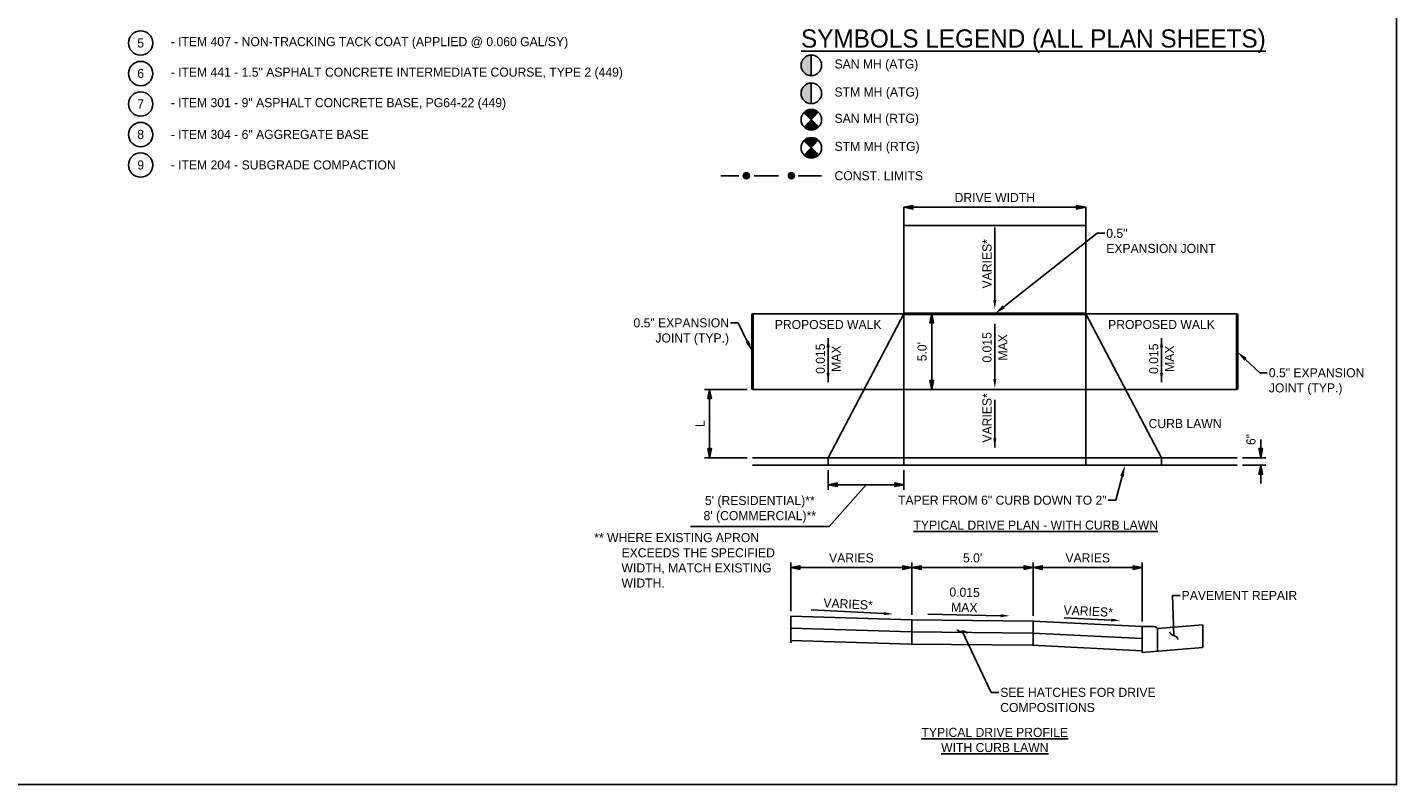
# Model space of a CAD drawing. Header units: feet. Extents: x 19045 to 19260, y 13883 to 14309.
# Tile 6 of 11: x 19080 to 19136, y 14174 to 14205. Entities that reach past the tile are written whole.
import ezdxf
from ezdxf import colors
from ezdxf.entities.mleader import LeaderData, LeaderLine
from ezdxf.math import Vec2, Vec3

# ---------------------------------------------------------------- set-up
doc = ezdxf.new("R2010")
doc.units = ezdxf.units.FT
doc.header["$MEASUREMENT"] = 0
for name, pattern in [('cl5', [25, 1.25, -1.25, 20, -1.25, 1.25]), ('constlimit', [0]), ('san', [0])]:
    doc.linetypes.add(name, pattern=pattern)
for name, color, linetype in [('CM_P_Sidewalk', 254, 'Continuous'), ('DR_P_Storm_Sewer', 1, 'Continuous'), ('PV_P_EOP', 7, 'Continuous'), ('PV_P_Text', 10, 'Continuous'), ('PV_X_Text', 7, 'Continuous'), ('RW_P_Const_Limits', 120, 'constlimit'), ('RW_X_CL_5', 6, 'cl5'), ('UT_P_Sanitary', 95, 'san')]:
    doc.layers.add(name, color=color, linetype=linetype)
doc.styles.add('Slanted-Normal', font='font31.shx', dxfattribs={"height": 0.125})
doc.styles.get("Standard").update_dxf_attribs({"font": 'font31.shx'})
doc.dimstyles.new('Dec-1  Slanted', dxfattribs={"dimtxt": 0.125, "dimasz": 0.125, "dimexe": 0.07, "dimexo": 0.07, "dimgap": 0.07, "dimtad": 1, "dimdec": 1, "dimzin": 3, "dimdsep": 46, "dimtxsty": 'Slanted-Normal', "dimblk": 'Dim1', "dimcen": 0, "dimclrd": 95, "dimclre": 95, "dimclrt": 7, "dimadec": 1, "dimazin": 3, "dimtfac": 1, "dimtdec": 1, "dimtix": 1, "dimtofl": 0, "dimtmove": 1, "dimatfit": 3, "dimldrblk": 'Dim1', "dimfxl": 1, "dimtolj": 1, "dimtzin": 0, "dimlwd": -1, "dimlwe": -1, "dimarcsym": 0})

# ---------------------------------------------------------------- blocks, each defined once
blk = doc.blocks.new('_Integral')
at = {"color": 0, "linetype": 'ByBlock', "lineweight": -2}
for centre, start, end in [((0.44, -0.09), 102, 168), ((-0.44, 0.09), 282, 348)]:
    blk.add_arc(centre, 0.454, start, end, dxfattribs=at)
blk = doc.blocks.new('Dim1')
h = blk.add_hatch(color=4)
h.dxf.hatch_style = 1
h.paths.add_polyline_path([(0, 0), (-1, -0.2), (-1, 0.2)])
at = {"color": 4}
blk.add_lwpolyline([(0, 0), (-1, -0.2), (-1, 0.2), (0, 0)], dxfattribs=at)
blk = doc.blocks.new('*D916')
at = {"layer": 'Defpoints', "color": 0, "transparency": 16777216}
for p in [(19116.266, 14182.807), (19111.266, 14180.801), (19116.266, 14180.651)]:
    blk.add_point(p, dxfattribs=at)
at = {"layer": 'PV_X_Text', "color": 95, "linetype": 'Continuous', "transparency": 16777216}
for p, q in [((19111.266, 14181.011), (19111.266, 14183.017)), ((19111.641, 14182.807), (19115.891, 14182.807)), ((19116.266, 14180.861), (19116.266, 14183.017))]:
    blk.add_line(p, q, dxfattribs=at)
at = {"layer": 'PV_X_Text', "color": 95, "transparency": 16777216, "xscale": 0.375, "yscale": 0.375, "zscale": 0.375, "rotation": 180}
blk.add_blockref('Dim1', (19111.266, 14182.807), dxfattribs=at)
at = {"layer": 'PV_X_Text', "color": 95, "transparency": 16777216, "xscale": 0.375, "yscale": 0.375, "zscale": 0.375}
blk.add_blockref('Dim1', (19116.266, 14182.807), dxfattribs=at)
at = {"layer": 'PV_X_Text', "color": 7, "transparency": 16777216, "insert": (19113.766, 14183.205), "char_height": 0.375, "attachment_point": 5, "style": 'Slanted-Normal'}
blk.add_mtext('\\A1;VARIES', dxfattribs=at)
blk = doc.blocks.new('*D917')
at = {"layer": 'Defpoints', "color": 0, "transparency": 16777216}
for p in [(19121.266, 14182.807), (19116.266, 14180.651), (19121.266, 14180.601)]:
    blk.add_point(p, dxfattribs=at)
at = {"layer": 'PV_X_Text', "color": 95, "linetype": 'Continuous', "transparency": 16777216}
for p, q in [((19116.266, 14180.861), (19116.266, 14183.017)), ((19116.641, 14182.807), (19120.891, 14182.807)), ((19121.266, 14180.811), (19121.266, 14183.017))]:
    blk.add_line(p, q, dxfattribs=at)
at = {"layer": 'PV_X_Text', "color": 95, "transparency": 16777216, "xscale": 0.375, "yscale": 0.375, "zscale": 0.375, "rotation": 180}
blk.add_blockref('Dim1', (19116.266, 14182.807), dxfattribs=at)
at = {"layer": 'PV_X_Text', "color": 95, "transparency": 16777216, "xscale": 0.375, "yscale": 0.375, "zscale": 0.375}
blk.add_blockref('Dim1', (19121.266, 14182.807), dxfattribs=at)
at = {"layer": 'PV_X_Text', "color": 7, "transparency": 16777216, "insert": (19118.766, 14183.205), "char_height": 0.375, "attachment_point": 5, "style": 'Slanted-Normal'}
blk.add_mtext("\\A1;5.0'", dxfattribs=at)
blk = doc.blocks.new('*D918')
at = {"layer": 'Defpoints', "color": 0, "transparency": 16777216}
for p in [(19125.766, 14182.807), (19121.266, 14180.601), (19125.766, 14180.376)]:
    blk.add_point(p, dxfattribs=at)
at = {"layer": 'PV_X_Text', "color": 95, "linetype": 'Continuous', "transparency": 16777216}
for p, q in [((19121.266, 14180.811), (19121.266, 14183.017)), ((19121.641, 14182.807), (19125.391, 14182.807)), ((19125.766, 14180.586), (19125.766, 14183.017))]:
    blk.add_line(p, q, dxfattribs=at)
at = {"layer": 'PV_X_Text', "color": 95, "transparency": 16777216, "xscale": 0.375, "yscale": 0.375, "zscale": 0.375, "rotation": 180}
blk.add_blockref('Dim1', (19121.266, 14182.807), dxfattribs=at)
at = {"layer": 'PV_X_Text', "color": 95, "transparency": 16777216, "xscale": 0.375, "yscale": 0.375, "zscale": 0.375}
blk.add_blockref('Dim1', (19125.766, 14182.807), dxfattribs=at)
at = {"layer": 'PV_X_Text', "color": 7, "transparency": 16777216, "insert": (19123.516, 14183.205), "char_height": 0.375, "attachment_point": 5, "style": 'Slanted-Normal'}
blk.add_mtext('\\A1;VARIES', dxfattribs=at)
blk = doc.blocks.new('*D919')
at = {"layer": 'Defpoints', "color": 0, "transparency": 16777216}
for p in [(19115.932, 14197.681), (19123.432, 14197.681), (19123.432, 14197.681)]:
    blk.add_point(p, dxfattribs=at)
at = {"layer": 'PV_X_Text', "color": 95, "linetype": 'Continuous', "transparency": 16777216}
blk.add_line((19116.307, 14197.681), (19123.057, 14197.681), dxfattribs=at)
at = {"layer": 'PV_X_Text', "color": 95, "transparency": 16777216, "xscale": 0.375, "yscale": 0.375, "zscale": 0.375, "rotation": 180}
blk.add_blockref('Dim1', (19115.932, 14197.681), dxfattribs=at)
at = {"layer": 'PV_X_Text', "color": 95, "transparency": 16777216, "xscale": 0.375, "yscale": 0.375, "zscale": 0.375}
blk.add_blockref('Dim1', (19123.432, 14197.681), dxfattribs=at)
at = {"layer": 'PV_X_Text', "color": 7, "transparency": 16777216, "insert": (19119.682, 14198.079), "char_height": 0.375, "attachment_point": 5, "style": 'Slanted-Normal'}
blk.add_mtext('\\A1;DRIVE WIDTH', dxfattribs=at)
blk = doc.blocks.new('*D920')
at = {"layer": 'Defpoints', "color": 0, "transparency": 16777216}
for p in [(19115.932, 14193.282), (19115.932, 14190.157), (19117.081, 14190.157)]:
    blk.add_point(p, dxfattribs=at)
at = {"layer": 'PV_X_Text', "color": 95, "linetype": 'Continuous', "transparency": 16777216}
for p, q in [((19116.142, 14193.282), (19117.291, 14193.282)), ((19117.081, 14192.907), (19117.081, 14190.532)), ((19116.142, 14190.157), (19117.291, 14190.157))]:
    blk.add_line(p, q, dxfattribs=at)
at = {"layer": 'PV_X_Text', "color": 95, "transparency": 16777216, "xscale": 0.375, "yscale": 0.375, "zscale": 0.375}
for p, rotation in [((19117.081, 14193.282), 90), ((19117.081, 14190.157), 270)]:
    blk.add_blockref('Dim1', p, dxfattribs=dict(at, rotation=rotation))
at = {"layer": 'PV_X_Text', "color": 7, "transparency": 16777216, "insert": (19116.683, 14191.719), "char_height": 0.375, "attachment_point": 5, "rotation": 90, "style": 'Slanted-Normal'}
blk.add_mtext("\\A1;5.0'", dxfattribs=at)
blk = doc.blocks.new('*D921')
at = {"layer": 'Defpoints', "color": 0, "transparency": 16777216}
for p in [(19109.682, 14190.157), (19107.921, 14187.344), (19109.682, 14187.344)]:
    blk.add_point(p, dxfattribs=at)
at = {"layer": 'PV_X_Text', "color": 95, "linetype": 'Continuous', "transparency": 16777216}
for p, q in [((19109.472, 14190.157), (19107.711, 14190.157)), ((19107.921, 14189.782), (19107.921, 14187.719)), ((19109.472, 14187.344), (19107.711, 14187.344))]:
    blk.add_line(p, q, dxfattribs=at)
at = {"layer": 'PV_X_Text', "color": 95, "transparency": 16777216, "xscale": 0.375, "yscale": 0.375, "zscale": 0.375}
for p, rotation in [((19107.921, 14190.157), 90), ((19107.921, 14187.344), 270)]:
    blk.add_blockref('Dim1', p, dxfattribs=dict(at, rotation=rotation))
at = {"layer": 'PV_X_Text', "color": 7, "transparency": 16777216, "insert": (19107.524, 14188.75), "char_height": 0.375, "attachment_point": 5, "rotation": 90, "style": 'Slanted-Normal'}
blk.add_mtext('\\A1;L', dxfattribs=at)
blk = doc.blocks.new('*D922')
at = {"layer": 'Defpoints', "color": 0, "transparency": 16777216}
for p in [(19129.682, 14187.344), (19129.682, 14187.032), (19130.648, 14187.032)]:
    blk.add_point(p, dxfattribs=at)
at = {"layer": 'PV_X_Text', "color": 95, "linetype": 'Continuous', "transparency": 16777216}
for p, q in [((19130.648, 14187.719), (19130.648, 14188.094)), ((19129.892, 14187.344), (19130.858, 14187.344)), ((19129.892, 14187.032), (19130.858, 14187.032)), ((19130.648, 14186.657), (19130.648, 14186.282))]:
    blk.add_line(p, q, dxfattribs=at)
at = {"layer": 'PV_X_Text', "color": 95, "transparency": 16777216, "xscale": 0.375, "yscale": 0.375, "zscale": 0.375}
for p, rotation in [((19130.648, 14187.344), 270), ((19130.648, 14187.032), 90)]:
    blk.add_blockref('Dim1', p, dxfattribs=dict(at, rotation=rotation))
at = {"layer": 'PV_X_Text', "color": 7, "transparency": 16777216, "insert": (19130.25, 14188.094), "char_height": 0.375, "attachment_point": 5, "rotation": 90, "style": 'Slanted-Normal'}
blk.add_mtext('\\A1;6"', dxfattribs=at)
blk = doc.blocks.new('*D923')
at = {"layer": 'Defpoints', "color": 0, "transparency": 16777216}
for p in [(19112.807, 14187.032), (19115.932, 14187.032), (19112.807, 14186.228)]:
    blk.add_point(p, dxfattribs=at)
at = {"layer": 'PV_X_Text', "color": 95, "linetype": 'Continuous', "transparency": 16777216}
for p, q in [((19112.807, 14186.822), (19112.807, 14186.018)), ((19115.932, 14186.822), (19115.932, 14186.018)), ((19114.37, 14186.228), (19112.85, 14184.498)), ((19115.557, 14186.228), (19113.182, 14186.228)), ((19112.85, 14184.498), (19107.129, 14184.498))]:
    blk.add_line(p, q, dxfattribs=at)
at = {"layer": 'PV_X_Text', "color": 95, "transparency": 16777216, "xscale": 0.375, "yscale": 0.375, "zscale": 0.375, "rotation": 180}
blk.add_blockref('Dim1', (19112.807, 14186.228), dxfattribs=at)
at = {"layer": 'PV_X_Text', "color": 95, "transparency": 16777216, "xscale": 0.375, "yscale": 0.375, "zscale": 0.375}
blk.add_blockref('Dim1', (19115.932, 14186.228), dxfattribs=at)
at = {"layer": 'PV_X_Text', "color": 7, "transparency": 16777216, "insert": (19109.99, 14185.208), "char_height": 0.375, "attachment_point": 5, "style": 'Slanted-Normal'}
blk.add_mtext("\\A1;5' (RESIDENTIAL)**\\P8' (COMMERCIAL)**", dxfattribs=at)

msp = doc.modelspace()

# ---------------------------------------------------------------- hatches: boundary and pattern name
at = {"layer": 'DR_P_Storm_Sewer'}
h = msp.add_hatch(color=1, dxfattribs=at)
h.dxf.hatch_style = 1
h.paths.add_polyline_path([(19112.113, 14202.805, 0.414214), (19111.689, 14202.381, 0.414214), (19112.113, 14201.957)])
h = msp.add_hatch(color=1, dxfattribs=at)
h.dxf.hatch_style = 1
edge = h.paths.add_edge_path()
edge.add_arc((19112.113, 14200.136), 0.424, 47.0331, 137.0331)
edge.add_line((19111.802, 14200.425), (19112.113, 14200.136))
edge.add_line((19112.113, 14200.136), (19112.402, 14200.446))
h = msp.add_hatch(color=1, dxfattribs=at)
h.dxf.hatch_style = 1
edge = h.paths.add_edge_path()
edge.add_line((19112.423, 14199.847), (19112.113, 14200.136))
edge.add_line((19112.113, 14200.136), (19111.824, 14199.826))
edge.add_arc((19112.113, 14200.136), 0.424, 227.0331, 317.0331)
at = {"layer": 'PV_P_Text'}
h = msp.add_hatch(color=256, dxfattribs=at)
h.dxf.hatch_style = 1
edge = h.paths.add_edge_path()
edge.add_arc((19109.434, 14198.979), 0.125, 0, 360)
h = msp.add_hatch(color=256, dxfattribs=at)
h.dxf.hatch_style = 1
edge = h.paths.add_edge_path()
edge.add_arc((19111.292, 14198.979), 0.125, 0, 360)
at = {"layer": 'UT_P_Sanitary'}
h = msp.add_hatch(color=3, dxfattribs=at)
h.dxf.hatch_style = 1
h.paths.add_polyline_path([(19112.113, 14203.962, 0.414214), (19111.689, 14203.538, 0.414214), (19112.113, 14203.114)])
h = msp.add_hatch(color=3, dxfattribs=at)
h.dxf.hatch_style = 1
edge = h.paths.add_edge_path()
edge.add_arc((19112.113, 14201.293), 0.424, 47.0331, 137.0331)
edge.add_line((19111.802, 14201.582), (19112.113, 14201.293))
edge.add_line((19112.113, 14201.293), (19112.402, 14201.603))
h = msp.add_hatch(color=3, dxfattribs=at)
h.dxf.hatch_style = 1
edge = h.paths.add_edge_path()
edge.add_line((19112.423, 14201.004), (19112.113, 14201.293))
edge.add_line((19112.113, 14201.293), (19111.824, 14200.983))
edge.add_arc((19112.113, 14201.293), 0.424, 227.0331, 317.0331)

# ---------------------------------------------------------------- linework, layer by layer
at = {"layer": 'CM_P_Sidewalk', "flags": 128}
for points in [[(19112.113, 14203.962), (19112.113, 14203.114)], [(19112.113, 14202.805), (19112.113, 14201.957)], [(19112.402, 14201.603), (19111.824, 14200.983)], [(19112.113, 14201.717), (19112.113, 14200.869)], [(19112.402, 14200.446), (19111.824, 14199.826)]]:
    msp.add_lwpolyline(points, dxfattribs=at)
at = {"layer": 'CM_P_Sidewalk'}
for points in [[(19112.423, 14201.004), (19111.802, 14201.582)], [(19112.423, 14199.847), (19111.802, 14200.425)]]:
    msp.add_lwpolyline(points, dxfattribs=at)
for centre in [(19112.113, 14203.538), (19112.113, 14202.381), (19112.113, 14201.293), (19112.113, 14200.136)]:
    msp.add_circle(centre, 0.424, dxfattribs=at)
at = {"layer": 'PV_P_EOP'}
for points in [[(19115.932, 14197.681), (19115.932, 14187.032)], [(19123.432, 14197.681), (19123.432, 14187.032)], [(19115.932, 14196.925), (19123.432, 14196.925)], [(19115.932, 14193.282), (19109.682, 14193.282)], [(19115.932, 14193.282), (19112.807, 14187.344), (19112.807, 14187.032)], [(19123.432, 14193.282), (19126.557, 14187.344), (19126.557, 14187.032)], [(19123.432, 14193.282), (19129.682, 14193.282)], [(19109.682, 14190.157), (19129.682, 14190.157)], [(19109.682, 14187.344), (19129.682, 14187.344)], [(19109.682, 14187.032), (19129.682, 14187.032)], [(19111.266, 14179.701), (19111.266, 14180.801)], [(19111.266, 14180.801), (19116.266, 14180.651), (19121.266, 14180.601), (19125.766, 14180.376)], [(19116.266, 14180.651), (19116.266, 14179.651)], [(19121.266, 14179.6), (19121.266, 14180.601)], [(19111.266, 14180.301), (19116.247, 14180.152), (19121.243, 14180.102), (19125.766, 14179.876)], [(19125.766, 14180.376), (19125.766, 14179.303)], [(19126.391, 14180.294), (19128.266, 14180.444)], [(19126.391, 14180.294), (19126.391, 14179.353)], [(19128.266, 14180.444), (19128.266, 14179.503)], [(19111.266, 14179.8), (19116.228, 14179.652), (19121.221, 14179.602), (19125.766, 14179.375)], [(19125.766, 14179.303), (19128.266, 14179.503)]]:
    msp.add_lwpolyline(points, dxfattribs=at)
at = {"layer": 'PV_P_EOP', "const_width": 0.125}
for points in [[(19109.682, 14193.282), (19109.682, 14190.157)], [(19115.932, 14193.282), (19123.432, 14193.282)], [(19129.682, 14193.282), (19129.682, 14190.157)]]:
    msp.add_lwpolyline(points, dxfattribs=at)
at = {"layer": 'PV_P_EOP'}
msp.add_lwpolyline([(19126.391, 14180.294, 0.188257), (19126.179, 14180.376), (19125.766, 14180.376)], format="xyb", dxfattribs=at)
at = {"layer": 'PV_P_Text'}
for centre, radius in [((19084.453, 14204.458), 0.502), ((19084.453, 14203.199), 0.502), ((19084.453, 14201.94), 0.502), ((19084.453, 14200.68), 0.502), ((19084.453, 14199.421), 0.502), ((19109.434, 14198.979), 0.125), ((19111.292, 14198.979), 0.125)]:
    msp.add_circle(centre, radius, dxfattribs=at)
at = {"layer": 'PV_X_Text', "linetype": 'ByBlock', "lineweight": -2}
for points in [[(19119.682, 14196.851), (19119.682, 14193.85)], [(19119.682, 14192.862), (19119.682, 14190.589)], [(19112.807, 14192.275), (19112.807, 14190.467)], [(19126.557, 14192.275), (19126.557, 14190.467)], [(19112.112, 14181.058), (19115.11, 14180.908)], [(19116.92, 14180.881), (19119.92, 14180.821)], [(19122.549, 14180.737), (19124.482, 14180.641)]]:
    msp.add_lwpolyline(points, dxfattribs=at)
at = {"layer": 'PV_X_Text'}
msp.add_lwpolyline([(19119.682, 14189.732), (19119.682, 14187.769)], dxfattribs=at)
for points in [[(19119.62, 14193.85), (19119.682, 14193.475), (19119.745, 14193.85)], [(19112.745, 14191.9), (19112.807, 14192.275), (19112.87, 14191.9)], [(19126.495, 14191.9), (19126.557, 14192.275), (19126.62, 14191.9)], [(19112.745, 14190.842), (19112.807, 14190.467), (19112.87, 14190.842)], [(19126.495, 14190.842), (19126.557, 14190.467), (19126.62, 14190.842)], [(19119.62, 14190.589), (19119.682, 14190.214), (19119.745, 14190.589)], [(19119.62, 14188.144), (19119.682, 14187.769), (19119.745, 14188.144)], [(19115.113, 14180.971), (19115.484, 14180.889), (19115.107, 14180.846)], [(19119.921, 14180.884), (19120.295, 14180.814), (19119.919, 14180.759)], [(19124.485, 14180.703), (19124.857, 14180.622), (19124.479, 14180.578)]]:
    msp.add_solid(points, dxfattribs=at)
at = {"layer": 'RW_P_Const_Limits', "linetype": 'constlimit', "flags": 128}
for points in [[(19108.377, 14198.979), (19109.123, 14198.979)], [(19109.755, 14198.979), (19110.766, 14198.979)], [(19111.568, 14198.979), (19112.537, 14198.979)]]:
    msp.add_lwpolyline(points, dxfattribs=at)
at = {"layer": 'RW_X_CL_5', "linetype": 'ByBlock'}
msp.add_lwpolyline([(19045.13, 14236.098), (19045.13, 14173.848), (19136.254, 14173.848), (19136.254, 14236.098)], close=True, dxfattribs=at)

# ---------------------------------------------------------------- texts
at = {"layer": 'CM_P_Sidewalk', "char_height": 0.375, "attachment_point": 4}
for s, width, insert in [('SAN MH (ATG)', 13.5491, (19113.071, 14203.538)), ('STM MH (ATG)', 13.5491, (19113.071, 14202.381)), ('SAN MH (RTG)', 13.5491, (19113.071, 14201.293)), ('STM MH (RTG)', 13.5491, (19113.071, 14200.136)), ('CONST. LIMITS', 13.5491, (19113.071, 14198.979)), ('\\pxt3;** WHERE EXISTING APRON ^I^IEXCEEDS THE SPECIFIED ^I^IWIDTH, MATCH EXISTING ^I^IWIDTH.', 9.32586, (19103.161, 14183.107))]:
    msp.add_mtext_dynamic_manual_height_columns(s, width=width, gutter_width=42, heights=[0], dxfattribs=dict(at, insert=insert))
at = {"layer": 'PV_P_EOP', "char_height": 0.375, "width": 29.24884, "attachment_point": 5, "style": 'Slanted-Normal'}
for s, insert in [('{\\LTYPICAL DRIVE PLAN - WITH CURB LAWN}', (19121.369, 14184.559)), ('{\\LTYPICAL DRIVE PROFILE\\PWITH CURB LAWN}', (19119.682, 14175.69))]:
    msp.add_mtext(s, dxfattribs=dict(at, insert=insert))
at = {"layer": 'PV_P_Text', "style": 'Slanted-Normal'}
for s, width, gutter_width, insert, char_height, attachment_point in [('{\\LSYMBOLS LEGEND (ALL PLAN SHEETS)}', 20.77058, 42, (19111.689, 14204.534), 0.74984, 4), ('5', 32.48137, 50.942, (19084.453, 14204.46), 0.375, 5), ('\\pxi-3,l4,t4;- ITEM 407 - NON-TRACKING TACK COAT (APPLIED @ 0.060 GAL/SY)', 32.48137, 50.942, (19085.316, 14204.46), 0.375, 4), ('6', 32.48137, 50.942, (19084.453, 14203.201), 0.375, 5), ('\\pxi-3,l4,t4;- ITEM 441 - 1.5" ASPHALT CONCRETE INTERMEDIATE COURSE, TYPE 2 (449)', 32.48137, 50.942, (19085.316, 14203.201), 0.375, 4), ('7', 32.48137, 50.942, (19084.453, 14201.942), 0.375, 5), ('\\pxi-3,l4,t4;- ITEM 301 - 9" ASPHALT CONCRETE BASE, PG64-22 (449)', 32.48137, 50.942, (19085.316, 14201.942), 0.375, 4), ('8', 32.48137, 50.942, (19084.453, 14200.683), 0.375, 5), ('\\pxi-3,l4,t4;- ITEM 304 - 6" AGGREGATE BASE', 32.48137, 50.942, (19085.316, 14200.683), 0.375, 4), ('9', 32.48137, 50.942, (19084.453, 14199.424), 0.375, 5), ('\\pxi-3,l4,t4;- ITEM 204 - SUBGRADE COMPACTION ', 32.48137, 50.942, (19085.316, 14199.424), 0.375, 4)]:
    msp.add_mtext_dynamic_manual_height_columns(s, width=width, gutter_width=gutter_width, heights=[0], dxfattribs=dict(at, insert=insert, char_height=char_height, attachment_point=attachment_point))
at = {"layer": 'PV_X_Text', "char_height": 0.375, "width": 2.18377, "attachment_point": 5, "style": 'Slanted-Normal'}
for s, insert, rotation in [('VARIES*', (19119.363, 14195.347), 90), ('0.015', (19119.363, 14191.897), 90), ('0.015', (19112.488, 14191.428), 90), ('MAX', (19113.134, 14191.428), 90), ('MAX', (19120.009, 14191.897), 90), ('0.015', (19126.238, 14191.428), 90), ('MAX', (19126.884, 14191.428), 90), ('VARIES*', (19119.363, 14188.984), 90), ('0.015\\PMAX', (19118.43, 14181.475), 358.8542), ('VARIES*', (19113.63, 14181.302), 357.1376), ('VARIES*', (19123.535, 14181.008), 357.1376)]:
    msp.add_mtext(s, dxfattribs=dict(at, insert=insert, rotation=rotation))
at = {"layer": 'PV_X_Text', "char_height": 0.375, "width": 29.24884, "attachment_point": 5, "style": 'Slanted-Normal'}
for s, insert in [('PROPOSED WALK', (19112.807, 14192.837)), ('PROPOSED WALK', (19126.557, 14192.837)), ('CURB LAWN', (19127.529, 14188.75))]:
    msp.add_mtext(s, dxfattribs=dict(at, insert=insert))

# ---------------------------------------------------------------- dimensions: what is measured, and where the dimension line sits
at = {"layer": 'PV_X_Text'}
for base, p1, p2, text, picture, middle in [((19123.432, 14197.681), (19115.932, 14197.681), (19123.432, 14197.681), 'DRIVE WIDTH', '*D919', (19119.682, 14198.079)), ((19116.266, 14182.807), (19111.266, 14180.801), (19116.266, 14180.651), 'VARIES', '*D916', (19113.766, 14183.205)), ((19125.766, 14182.807), (19121.266, 14180.601), (19125.766, 14180.376), 'VARIES', '*D918', (19123.516, 14183.205))]:
    dim = msp.add_linear_dim(base=base, p1=p1, p2=p2, text=text, dimstyle='Dec-1  Slanted', override={"dimpost": "'"}, dxfattribs=at)
    dim.commit()
    dim.dimension.update_dxf_attribs({"geometry": picture, "text_midpoint": middle})
for base, p1, p2, text, picture, middle in [((19117.081, 14190.157), (19115.932, 14193.282), (19115.932, 14190.157), "5.0'", '*D920', (19116.683, 14191.719)), ((19107.921, 14187.344), (19109.682, 14190.157), (19109.682, 14187.344), 'L', '*D921', (19107.524, 14188.75))]:
    dim = msp.add_linear_dim(base=base, p1=p1, p2=p2, angle=90, text=text, dimstyle='Dec-1  Slanted', override={"dimpost": "'"}, dxfattribs=at)
    dim.commit()
    dim.dimension.update_dxf_attribs({"geometry": picture, "text_midpoint": middle})
dim = msp.add_linear_dim(base=(19130.648, 14187.032), p1=(19129.682, 14187.344), p2=(19129.682, 14187.032), angle=90, text='6"', dimstyle='Dec-1  Slanted', override={"dimpost": "'"}, dxfattribs=at)
dim.commit()
dim.dimension.update_dxf_attribs({"geometry": '*D922', "text_midpoint": (19130.648, 14188.094), "dimtype": 160})
dim = msp.add_linear_dim(base=(19112.807, 14186.228), p1=(19115.932, 14187.032), p2=(19112.807, 14187.032), text="5' (RESIDENTIAL)**\\P8' (COMMERCIAL)**", dimstyle='Dec-1  Slanted', override={"dimpost": "'"}, dxfattribs=at)
dim.commit()
dim.dimension.update_dxf_attribs({"geometry": '*D923', "text_midpoint": (19112.64, 14184.498), "dimtype": 160})
dim = msp.add_linear_dim(base=(19121.266, 14182.807), p1=(19116.266, 14180.651), p2=(19121.266, 14180.601), dimstyle='Dec-1  Slanted', override={"dimpost": "'"}, dxfattribs=at)
dim.commit()
dim.dimension.update_dxf_attribs({"geometry": '*D917', "text_midpoint": (19118.766, 14183.205)})

# ---------------------------------------------------------------- leaders
ml = msp.add_multileader_mtext('Standard', dxfattribs=at)
ml.set_content('0.5" \\PEXPANSION JOINT', color=256)
ml.set_leader_properties()
ml.build(insert=Vec2(0, 0))
ml.multileader.update_dxf_attribs({"dogleg_length": 0.25, "arrow_head_size": 0.469})
ctx = ml.context
ctx.base_point, ctx.char_height, ctx.arrow_head_size, ctx.landing_gap_size, ctx.plane_origin = Vec3(19124.217, 14196.605), 0.375, 0.469, 0.0625, Vec3(19119.682, 14193.282)
notes = []
notes.append((ctx, [(0, (1, 1, 0), (19123.904, 14196.605), (1, 0), 0.312, [(0, [(19119.682, 14193.282)], 0, [])])]))
ctx.mtext.insert, ctx.mtext.flow_direction = Vec3(19124.279, 14196.792), 5
ml = msp.add_multileader_mtext('Standard', dxfattribs=at)
ml.set_content('0.5" EXPANSION\\PJOINT (TYP.)', color=256)
ml.set_leader_properties()
ml.build(insert=Vec2(0, 0))
ml.multileader.update_dxf_attribs({"dogleg_length": 0.25, "arrow_head_size": 0.469})
ctx = ml.context
ctx.base_point, ctx.char_height, ctx.arrow_head_size, ctx.landing_gap_size, ctx.plane_origin = Vec3(19104.285, 14192.91), 0.375, 0.469, 0.0625, Vec3(19109.682, 14191.719)
ctx.text_align_type = 2
notes.append((ctx, [(1, (1, 1, 0), (19109.095, 14192.91), (-1, 0), 0.312, [(0, [(19109.682, 14191.719)], 0, [])])]))
ctx.mtext.insert, ctx.mtext.alignment, ctx.mtext.flow_direction = Vec3(19108.72, 14193.097), 3, 5
ml = msp.add_multileader_mtext('Standard', dxfattribs=at)
ml.set_content('0.5" EXPANSION \\PJOINT (TYP.)', color=256)
ml.set_leader_properties()
ml.build(insert=Vec2(0, 0))
ml.multileader.update_dxf_attribs({"dogleg_length": 0.25, "arrow_head_size": 0.469})
ctx = ml.context
ctx.base_point, ctx.char_height, ctx.arrow_head_size, ctx.landing_gap_size, ctx.plane_origin = Vec3(19130.923, 14190.85), 0.375, 0.469, 0.0625, Vec3(19129.682, 14193.282)
notes.append((ctx, [(0, (1, 1, 0), (19130.61, 14190.85), (1, 0), 0.312, [(0, [(19129.682, 14191.719)], 0, [])])]))
ctx.mtext.insert, ctx.mtext.flow_direction = Vec3(19130.985, 14191.037), 5
ml = msp.add_multileader_mtext('Standard', dxfattribs=at)
ml.set_content('TAPER FROM 6" CURB DOWN TO 2"', color=256)
ml.set_leader_properties()
ml.build(insert=Vec2(0, 0))
ml.multileader.update_dxf_attribs({"dogleg_length": 0.25, "arrow_head_size": 0.469})
ctx = ml.context
ctx.base_point, ctx.char_height, ctx.arrow_head_size, ctx.landing_gap_size, ctx.plane_origin = Vec3(19114.751, 14185.589), 0.375, 0.469, 0.0625, Vec3(19125.05, 14187.032)
ctx.text_align_type = 2
notes.append((ctx, [(1, (1, 1, 0), (19124.668, 14185.589), (-1, 0), 0.312, [(0, [(19125.05, 14187.032)], 0, [])])]))
ctx.mtext.insert, ctx.mtext.alignment, ctx.mtext.flow_direction = Vec3(19124.293, 14185.777), 3, 5
ml = msp.add_multileader_mtext('Standard', dxfattribs=at)
ml.set_content('PAVEMENT REPAIR', color=256)
ml.set_leader_properties()
ml.set_arrow_properties(name='INTEGRAL')
ml.build(insert=Vec2(0, 0))
ml.multileader.update_dxf_attribs({"dogleg_length": 0.25, "arrow_head_size": 0.469})
ctx = ml.context
ctx.base_point, ctx.char_height, ctx.arrow_head_size, ctx.landing_gap_size, ctx.plane_origin = Vec3(19127.326, 14181.657), 0.375, 0.469, 0.0625, Vec3(19127.065, 14180)
notes.append((ctx, [(0, (1, 1, 0), (19127.013, 14181.657), (1, 0), 0.312, [(0, [(19127.065, 14180)], 0, [])])]))
ctx.mtext.insert, ctx.mtext.flow_direction = Vec3(19127.388, 14181.845), 5
ml = msp.add_multileader_mtext('Standard', dxfattribs=at)
ml.set_content('SEE HATCHES FOR DRIVE\\PCOMPOSITIONS', color=256)
ml.set_leader_properties()
ml.set_arrow_properties(name='INTEGRAL')
ml.build(insert=Vec2(0, 0))
ml.multileader.update_dxf_attribs({"dogleg_length": 0.25, "arrow_head_size": 0.469})
ctx = ml.context
ctx.base_point, ctx.char_height, ctx.arrow_head_size, ctx.landing_gap_size, ctx.plane_origin = Vec3(19119.843, 14177.658), 0.375, 0.469, 0.0625, Vec3(19118.763, 14179.986)
notes.append((ctx, [(1, (1, 1, 0), (19119.531, 14177.658), (1, 0), 0.312, [(0, [(19118.331, 14180.178)], 0, [])])]))
ctx.mtext.insert, ctx.mtext.flow_direction = Vec3(19119.906, 14177.845), 5
for ctx, leaders in notes:
    for number, flags, end, landing, length, lines in leaders:
        leader = LeaderData()
        leader.index, (leader.has_last_leader_line, leader.has_dogleg_vector, leader.attachment_direction) = number, flags
        leader.last_leader_point, leader.dogleg_vector, leader.dogleg_length = Vec3(end), Vec3(landing), length
        for number, points, colour, breaks in lines:
            line = LeaderLine()
            line.index, line.vertices, line.color, line.breaks = number, Vec3.list(points), colors.encode_raw_color(colour), breaks
            leader.lines.append(line)
        ctx.leaders.append(leader)

doc.saveas('drawing.dxf')
